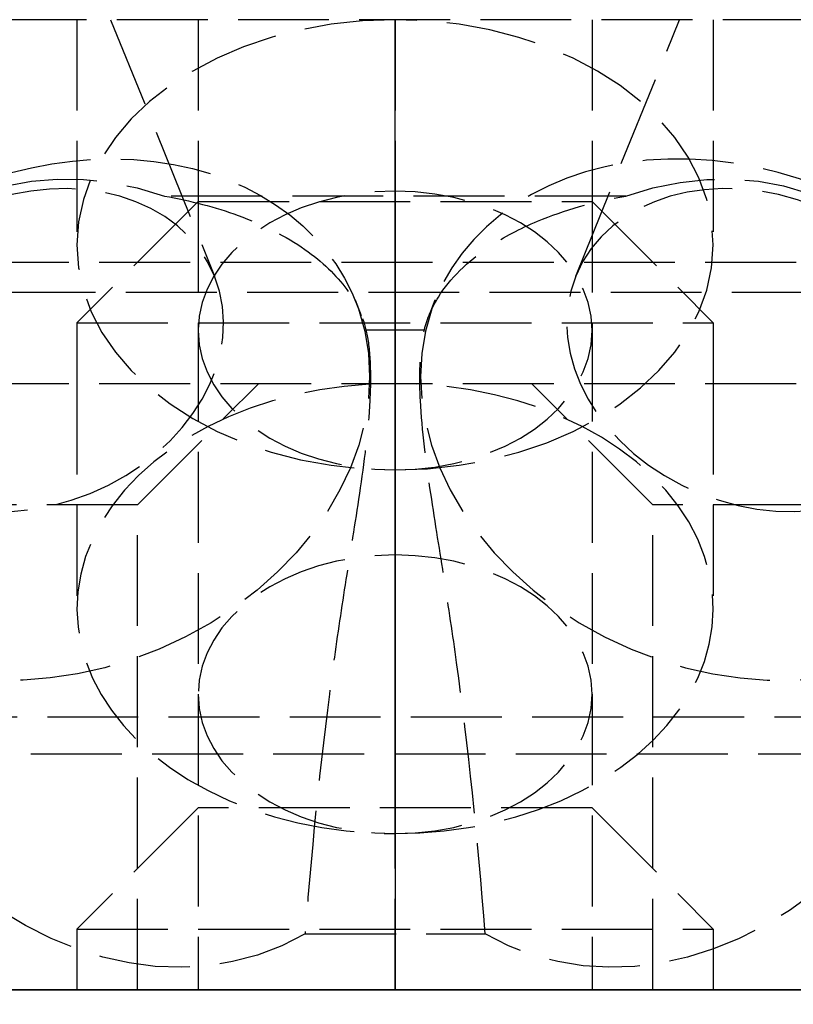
# Model space of a CAD drawing. Header units: millimetres. Extents: x -25 to 25, y -0.2 to 16.
import ezdxf

# ---------------------------------------------------------------- set-up
doc = ezdxf.new("R2010")
doc.units = ezdxf.units.MM
doc.header["$LTSCALE"] = 10
doc.linetypes.add('ALLCAD_Strich', pattern=[0.2, 0.15, -0.05])
for name, color, linetype in [('BESCH_KONT_sich_schn_ansi_2d', 40, 'Continuous'), ('BESCH_KONT_sich_schn_grun_2d', 10, 'Continuous'), ('BESCH_KONT_sich_schn_seit_2d', 160, 'Continuous')]:
    doc.layers.add(name, color=color, linetype=linetype)

msp = doc.modelspace()

# ---------------------------------------------------------------- linework, layer by layer
at = {"layer": 'BESCH_KONT_sich_schn_ansi_2d', "linetype": 'ALLCAD_Strich'}
for p, q in [((25.00000000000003, 0), (-25.00000000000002, 0)), ((-12.58732918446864, 0, -210), (12.58732918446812, 0, -210)), ((-5.249999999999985, 0, -20), (-5.249999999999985, 0, -23.71231060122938)), ((-5.250000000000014, 0, -80), (-5.250000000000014, 0, -83.71231060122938)), ((-5.250000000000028, 0, -140), (-5.250000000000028, 0, -143.7123106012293)), ((-5.086504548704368, 0, -13.42304987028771), (-2.876312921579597, 0, -5.961567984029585)), ((-4.138442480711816, 0, -6.949041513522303), (-2.532194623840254, 0, -6.5539099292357)), ((-3.249999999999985, 0, -25.12652416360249), (-3.249999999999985, 0, -36)), ((-3.250000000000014, 0, -85.12652416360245), (-3.250000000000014, 0, -90)), ((-3.250000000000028, 0, -145.1265241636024), (-3.250000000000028, 0, -150)), ((-0.5644394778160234, 0, -4.945268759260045), (0.564439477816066, 0, -4.945268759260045)), ((-0.4933699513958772, 0, -4.95876038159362), (-0.4486172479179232, 0, -4.807677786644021)), ((-0.0098449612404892, 0, -0.0071317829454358), (-0.0098449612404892, 0, -0.0044961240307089)), ((-0.0081395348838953, 0, -0.0044961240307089), (-0.0081395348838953, 0, -0.0071317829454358)), ((-0.0063565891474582, 0, -0.0098449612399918), (-0.0071317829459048, 0, -0.0098449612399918)), ((-0.0071317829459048, 0, -0.0017829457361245), (-0.0063565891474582, 0, -0.0017829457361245)), ((-0.0065116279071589, 0, -0.0033333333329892), (-0.0069767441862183, 0, -0.0033333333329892)), ((-0.0069767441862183, 0, -0.0082945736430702), (-0.0065116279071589, 0, -0.0082945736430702)), ((-0.0053488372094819, 0, -0.0071317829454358), (-0.0053488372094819, 0, -0.0044961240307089)), ((-0.003643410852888, 0, -0.0044961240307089), (-0.003643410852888, 0, -0.0071317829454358)), ((-0.0027131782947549, 0, -0.0019379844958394), (0.0010077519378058, 0, -0.0019379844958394)), ((-0.0010077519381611, 0, -0.0096899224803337), (-0.0027131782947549, 0, -0.0096899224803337)), ((-0.0027131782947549, 0, -0.0096899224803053), (-0.0027131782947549, 0, -0.001937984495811)), ((-0.0010077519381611, 0, -0.0070542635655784), (-0.0010077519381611, 0, -0.0096899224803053)), ((0.0010077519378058, 0, -0.0070542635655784), (-0.0010077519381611, 0, -0.0070542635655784)), ((-0.0009871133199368, 0, -0.0056589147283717), (0.0005632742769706, 0, -0.0056589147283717)), ((-0.0009871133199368, 0, -0.0034883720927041), (-0.0009871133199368, 0, -0.0056589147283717)), ((0.0005632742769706, 0, -0.0034883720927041), (-0.0009871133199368, 0, -0.0034883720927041)), ((0.0014935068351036, 0, -0.0047286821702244), (0.0014935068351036, 0, -0.0044186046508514)), ((0.0031782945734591, 0, -0.00410852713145), (0.0031782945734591, 0, -0.0048837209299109)), ((0.0039534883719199, 0, -0.0071317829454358), (0.0039534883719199, 0, -0.0044961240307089)), ((0.0056589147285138, 0, -0.0044961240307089), (0.0056589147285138, 0, -0.0071317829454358)), ((0.0074418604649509, 0, -0.0098449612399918), (0.0066666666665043, 0, -0.0098449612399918)), ((0.0066666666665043, 0, -0.0017829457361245), (0.0074418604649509, 0, -0.0017829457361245)), ((0.0072868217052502, 0, -0.0033333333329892), (0.0068217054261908, 0, -0.0033333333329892)), ((0.0068217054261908, 0, -0.0082945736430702), (0.0072868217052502, 0, -0.0082945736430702)), ((0.0084496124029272, 0, -0.0071317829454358), (0.0084496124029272, 0, -0.0044961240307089)), ((0.0101550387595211, 0, -0.0044961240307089), (0.0101550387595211, 0, -0.0071317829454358)), ((0.4485816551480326, 0, -4.807557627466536), (0.4933699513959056, 0, -4.95876038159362)), ((4.138442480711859, 0, -6.949041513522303), (2.532194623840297, 0, -6.553909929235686)), ((2.876312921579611, 0, -5.961567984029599), (5.086504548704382, 0, -13.42304987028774)), ((3.250000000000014, 0, -25.12652416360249), (3.250000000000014, 0, -36)), ((3.249999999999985, 0, -85.12652416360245), (3.249999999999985, 0, -90)), ((3.249999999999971, 0, -145.1265241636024), (3.249999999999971, 0, -150)), ((5.250000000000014, 0, -20), (5.250000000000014, 0, -23.71231060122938)), ((5.249999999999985, 0, -80), (5.249999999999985, 0, -83.71231060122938)), ((5.249999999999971, 0, -140), (5.249999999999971, 0, -143.7123106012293))]:
    msp.add_line(p, q, dxfattribs=at)
at = {"layer": 'BESCH_KONT_sich_schn_ansi_2d', "linetype": 'ALLCAD_Strich', "extrusion": (0, -1, 0)}
for centre, radius in [((-7.500000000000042, -160), 5.25), ((-2.558e-13, -79.66), 3.25), ((7.5, -50), 5.25)]:
    msp.add_circle(centre, radius, dxfattribs=at)
at = {"layer": 'BESCH_KONT_sich_schn_ansi_2d', "linetype": 'ALLCAD_Strich', "extrusion": (0, 1, 0)}
for centre, radius in [((7.500000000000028, -160), 3.25), ((2.7e-13, -136.33), 5.25), ((2.558e-13, -79.66), 5.25), ((2.7e-13, -193), 5.25), ((2.7e-13, -136.33), 3.25), ((2.7e-13, -193), 3.25), ((-7.5, -50), 3.25)]:
    msp.add_circle(centre, radius, dxfattribs=at)
for centre, radius, start, end in [((1.847e-13, -180.2500000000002), 12.25000000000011, 2.999999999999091, 176.9999999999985), ((0, -30.00000000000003), 11.49999999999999, 203.4018390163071, 336.5981609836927), ((2.7e-13, -180), 7.5, 2.999999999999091, 177.0000000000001), ((2.416e-13, -29.74999999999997), 7.750000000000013, 204.4000000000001, 335.5999999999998), ((0.0071317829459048, -0.0071317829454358), 0.0027131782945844, 270.0000000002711, 0), ((0.0071317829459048, -0.0044961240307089), 0.0027131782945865, 0, 89.99999999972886), ((0.0063565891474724, -0.0071317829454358), 0.0027131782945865, 180, 269.9999999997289), ((0.0063565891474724, -0.0044961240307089), 0.0027131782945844, 90.00000000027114, 180), ((-0.0010077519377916, -0.0048837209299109), 0.0021705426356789, 180, 269.9999999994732), ((-0.0010077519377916, -0.00410852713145), 0.0021705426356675, 90.00000000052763, 180), ((-0.0066666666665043, -0.0071317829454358), 0.0027131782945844, 270, 359.9999999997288), ((-0.0066666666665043, -0.0044961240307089), 0.0027131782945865, 0, 89.99999999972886), ((-0.0074418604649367, -0.0071317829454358), 0.0027131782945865, 180, 269.9999999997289), ((-0.0074418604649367, -0.0044961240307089), 0.0027131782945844, 90.00000000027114, 180)]:
    msp.add_arc(centre, radius, start, end, dxfattribs=at)
at = {"layer": 'BESCH_KONT_sich_schn_ansi_2d', "linetype": 'ALLCAD_Strich', "extrusion": (0, -1, 0)}
for centre, radius, start, end in [((-2.274e-13, -29.75000000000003), 12.25000000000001, 204.4000000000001, 335.5999999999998), ((-2.7e-13, -180), 11, 2.999999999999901, 177.0000000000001), ((-5.68e-14, -180.25), 7.749999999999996, 3.000000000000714, 177.0000000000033), ((1.42e-14, -30.00000000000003), 7.500000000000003, 203.4018390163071, 336.5981609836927), ((-0.0069767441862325, -0.0044961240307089), 0.0011627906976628, 89.999999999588, 180), ((-0.0069767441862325, -0.0071317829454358), 0.0011627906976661, 180, 270.000000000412), ((-0.0065116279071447, -0.0044961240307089), 0.0011627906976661, 0, 90.000000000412), ((-0.0065116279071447, -0.0071317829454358), 0.0011627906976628, 270, 4.119963e-10), ((0.0005632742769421, -0.0044186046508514), 0.0009302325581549, 0, 89.99999999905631), ((0.0005632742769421, -0.0047286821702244), 0.0009302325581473, 270, 359.9999999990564), ((0.0068217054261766, -0.0044961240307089), 0.0011627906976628, 89.999999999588, 180), ((0.0068217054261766, -0.0071317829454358), 0.0011627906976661, 180, 270.000000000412), ((0.0072868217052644, -0.0044961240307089), 0.0011627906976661, 0, 90.000000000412), ((0.0072868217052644, -0.0071317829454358), 0.0011627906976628, 269.999999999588, 0)]:
    msp.add_arc(centre, radius, start, end, dxfattribs=at)
for centre, major_axis, ratio, start_param, end_param in [((-8.202668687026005, 0, -12.49999999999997), (1.609288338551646, 0, 5.43286638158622), 0.5735764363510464, -3.141592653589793, 3.141592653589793), ((1.42e-14, 0, -23.71231060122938), (5.25, 0), 0.7071067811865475, -1.570796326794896, 4.712388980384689), ((-1.42e-14, 0, -80), (2.5e-15, 0, 7.424621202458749), 0.7071067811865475, -2.696110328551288, 2.696110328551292), ((-2.84e-14, 0, -140), (2.5e-15, 0, 7.424621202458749), 0.7071067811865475, -2.696110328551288, 2.696110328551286), ((-1.42e-14, 0, -83.71231060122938), (5.25, 0), 0.7071067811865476, -1.570796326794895, 4.71238898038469), ((-2.84e-14, 0, -143.7123106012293), (5.25, 0), 0.7071067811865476, -1.570796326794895, 4.71238898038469), ((1.42e-14, 0, -20), (2.5e-15, 0, 7.424621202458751), 0.7071067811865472, -3.141592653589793, 3.141592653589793), ((1.42e-14, 0, -25.12652416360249), (3.25, 0), 0.7071067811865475, -3.141592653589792, 3.141592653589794), ((0, 0, -85.12652416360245), (3.249999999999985, 0), 0.7071067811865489, -0.785085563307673, 3.14159265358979), ((-1.42e-14, 0, -85.12652416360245), (-3.249999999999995, 0), 0.7071067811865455, -3.6e-15, 0.7850855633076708), ((-1.42e-14, 0, -85.12652416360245), (3.249999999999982, 0), 0.7071067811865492, -2.356507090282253, -0.7850855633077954), ((-1.42e-14, 0, -80), (2.5e-15, 0, 7.424621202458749), 0.7071067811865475, 2.696110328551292, 3.141592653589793), ((-2.84e-14, 0, -140), (2.5e-15, 0, 7.424621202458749), 0.7071067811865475, 2.696110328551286, 3.141592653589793), ((5.527173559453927, 0, -3.46767982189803), (-5.033803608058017, 0, -1.491080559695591), 0.5735764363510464, -6.759892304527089, -0.4767069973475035), ((-1.42e-14, 0, -80), (2.5e-15, 0, 7.424621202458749), 0.7071067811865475, -3.141592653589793, -2.696110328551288), ((-2.84e-14, 0, -140), (2.5e-15, 0, 7.424621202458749), 0.7071067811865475, -3.141592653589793, -2.696110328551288), ((8.20266868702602, 0, -12.49999999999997), (-1.609288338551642, 0, 5.43286638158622), 0.5735764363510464, -3.141592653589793, 3.141592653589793)]:
    msp.add_ellipse(centre, major_axis=major_axis, ratio=ratio, start_param=start_param, end_param=end_param, dxfattribs=at)
at = {"layer": 'BESCH_KONT_sich_schn_ansi_2d', "linetype": 'ALLCAD_Strich', "extrusion": (0, 1, 0)}
for centre, major_axis, ratio, start_param, end_param in [((-5.527173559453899, 0, -3.46767982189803), (5.033803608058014, 0, -1.491080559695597), 0.5735764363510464, -9.901484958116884, -3.618299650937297), ((-5.992477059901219, 0, -5.038518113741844), (3.116164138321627, 0, -0.9230498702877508), 0.5735764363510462, -3.618299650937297, 2.664885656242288), ((-2.84e-14, 0, -145.1265241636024), (-3.250000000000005, 0), 0.7071067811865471, -0.7850855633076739, -2.8e-15), ((-1.42e-14, 0, -145.1265241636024), (-3.250000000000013, 0), 0.7071067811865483, 8e-16, 3.926678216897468), ((1.42e-14, 0, -36), (1.6e-15, 0, 4.596194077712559), 0.7071067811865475, -3.141592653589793, 3.141592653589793), ((-1.42e-14, 0, -90.00000000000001), (1.6e-15, 0, 4.596194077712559), 0.7071067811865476, -3.141592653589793, 3.141592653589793), ((-2.84e-14, 0, -150), (1.6e-15, 0, 4.596194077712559), 0.7071067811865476, -3.141592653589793, 3.141592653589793), ((-2.84e-14, 0, -145.1265241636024), (-3.250000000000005, 0), 0.7071067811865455, -2.35650709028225, -0.7850855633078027), ((5.992477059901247, 0, -5.038518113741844), (3.116164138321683, 0, 0.9230498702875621), 0.5735764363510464, -5.806478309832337, 0.476706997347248)]:
    msp.add_ellipse(centre, major_axis=major_axis, ratio=ratio, start_param=start_param, end_param=end_param, dxfattribs=at)
for points, knots in [([(-3.804787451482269, 0), (-3.373804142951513, 0, -0.1195009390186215), (-2.966001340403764, 0, -0.2894036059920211), (-2.59199136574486, 0, -0.5063420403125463), (-2.170191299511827, 0, -0.7510003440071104), (-1.799290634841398, 0, -1.050874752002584), (-1.48923271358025, 0, -1.395055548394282), (-1.20090496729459, 0, -1.715114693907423), (-0.9696503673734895, 0, -2.068483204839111), (-0.7979445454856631, 0, -2.443931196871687), (-0.6433660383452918, 0, -2.781928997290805), (-0.5384480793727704, 0, -3.134705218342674), (-0.4820427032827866, 0, -3.494086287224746)], [0, 0, 0, 0, 0.136064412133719, 0.136064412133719, 0.136064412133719, 0.2895148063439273, 0.2895148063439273, 0.2895148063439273, 0.4322107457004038, 0.4322107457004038, 0.4322107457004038, 0.5606730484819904, 0.5606730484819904, 0.5606730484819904, 0.5606730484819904]), ([(-0.4820427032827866, 0, -3.494086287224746), (-0.4518935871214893, 0, -3.725743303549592), (-0.4033318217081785, 0, -4.168734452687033), (-0.4058223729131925, 0, -4.846674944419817), (-0.587338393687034, 0, -5.043905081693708), (-0.8164254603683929, 0, -4.664623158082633), (-1.152672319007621, 0, -3.482579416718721), (-1.364116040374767, 0, -1.71044804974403), (-1.485113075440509, 0)], [-0.099254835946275, -0.099254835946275, -0.099254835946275, -0.099254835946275, -0.0323807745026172, 0.0344932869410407, 0.1682414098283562, 0.3019895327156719, 0.4357376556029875, 0.8369820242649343, 0.8369820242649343, 0.8369820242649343, 0.8369820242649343]), ([(1.485113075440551, 0), (1.36411604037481, 0, -1.71044804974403), (1.152672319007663, 0, -3.482579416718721), (0.8164254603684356, 0, -4.664623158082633), (0.5873383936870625, 0, -5.043905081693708), (0.4058223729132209, 0, -4.846674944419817), (0.4033318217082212, 0, -4.168734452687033), (0.4518935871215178, 0, -3.725743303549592), (0.4820427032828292, 0, -3.494086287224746)], [-0.8369820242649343, -0.8369820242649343, -0.8369820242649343, -0.8369820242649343, -0.4357376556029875, -0.3019895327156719, -0.1682414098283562, -0.0344932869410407, 0.0323807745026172, 0.099254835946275, 0.099254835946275, 0.099254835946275, 0.099254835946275]), ([(0.4820427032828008, 0, -3.494086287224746), (0.5275313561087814, 0, -3.204260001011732), (0.6045976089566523, 0, -2.918562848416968), (0.7139671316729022, 0, -2.641272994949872), (0.9035222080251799, 0, -2.160684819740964), (1.187624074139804, 0, -1.711723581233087), (1.561693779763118, 0, -1.316596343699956), (1.794231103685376, 0, -1.070968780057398), (2.058838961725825, 0, -0.8490556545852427), (2.351840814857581, 0, -0.6552085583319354), (2.787986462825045, 0, -0.3666589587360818), (3.278549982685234, 0, -0.1459125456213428), (3.804787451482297, 0)], [0, 0, 0, 0, 0.1036939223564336, 0.1036939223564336, 0.1036939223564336, 0.2834122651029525, 0.2834122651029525, 0.2834122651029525, 0.3951326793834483, 0.3951326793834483, 0.3951326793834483, 0.5614332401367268, 0.5614332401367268, 0.5614332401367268, 0.5614332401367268])]:
    msp.add_open_spline(points, degree=3, knots=knots, dxfattribs=at)
at = {"layer": 'BESCH_KONT_sich_schn_ansi_2d', "linetype": 'ALLCAD_Strich'}
msp.add_open_spline([(-0.4820427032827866, 0, -3.494086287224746), (-0.1606809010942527, 0, -3.494086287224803), (0.1606809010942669, 0, -3.494086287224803), (0.4820427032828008, 0, -3.494086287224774)], degree=3, dxfattribs=at)
at = {"layer": 'BESCH_KONT_sich_schn_grun_2d', "linetype": 'ALLCAD_Strich'}
for p, q in [((12.90767078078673, 16), (-12.90767078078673, 15.99999999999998)), ((-5.250000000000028, 15.99999999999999), (-5.250000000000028, 12.28768939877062)), ((-4.695492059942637, 15.99999999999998), (-2.980795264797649, 11.77261002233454)), ((-3.250000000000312, 16.00000000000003), (-3.250000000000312, 13)), ((2.980795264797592, 11.77261002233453), (4.69549205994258, 16)), ((3.249999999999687, 16.00000000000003), (3.249999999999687, 13)), ((5.249999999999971, 15.99999999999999), (5.249999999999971, 12.28768939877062)), ((-3.250000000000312, 13), (-5.250000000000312, 11)), ((-3.250000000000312, 13), (-3.250000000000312, 10.87347583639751)), ((-3.250000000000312, 13), (3.249999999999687, 13)), ((3.249999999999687, 13), (3.249999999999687, 10.87347583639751)), ((3.249999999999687, 13), (5.249999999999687, 11)), ((-6.883064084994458, 11.99999999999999), (6.883064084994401, 12)), ((7.057798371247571, 11.5), (-7.057798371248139, 11.5)), ((-0.6621491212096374, 11.37720248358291), (-0.5590861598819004, 11.12311247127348)), ((0.5590874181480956, 11.12311557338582), (0.6621491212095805, 11.3772024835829)), ((-5.250000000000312, 11), (-5.250000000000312, 10)), ((-5.250000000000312, 11), (5.249999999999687, 11)), ((5.249999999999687, 11), (5.249999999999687, 10)), ((-3.250000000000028, 10.87347583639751), (-3.250000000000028, -1.42e-14)), ((3.249999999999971, 10.87347583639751), (3.249999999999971, 0)), ((-6.883064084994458, 9.999999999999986), (6.883064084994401, 9.999999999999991)), ((-5.250000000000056, 9.999999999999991), (-5.250000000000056, 6.287689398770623)), ((-4.250000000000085, 7.999999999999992), (-2.250000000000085, 9.999999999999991)), ((4.249999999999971, 7.999999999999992), (2.249999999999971, 9.999999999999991)), ((5.249999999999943, 9.999999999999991), (5.249999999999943, 6.287689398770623)), ((-4.250000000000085, 7.999999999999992), (-10.75000000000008, 7.999999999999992)), ((-4.250000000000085, 0), (-4.250000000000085, 8)), ((4.249999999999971, 0), (4.249999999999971, 8)), ((10.74999999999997, 8.000000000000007), (4.249999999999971, 8)), ((-7.73937889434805, 4.500000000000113), (7.739378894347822, 4.500000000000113)), ((7.489721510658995, 3.887143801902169), (-7.48972151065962, 3.887143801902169)), ((-3.250000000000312, 3), (-5.250000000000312, 1)), ((3.249999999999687, 3), (-3.250000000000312, 3)), ((3.249999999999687, 3.000000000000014), (5.249999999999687, 1)), ((-5.250000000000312, 1), (-5.250000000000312, 0)), ((-5.250000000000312, 1), (5.249999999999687, 1)), ((5.249999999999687, 1), (5.249999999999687, 0)), ((24.99999999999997, 0), (-25.00000000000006, -1.42e-14)), ((-0.0098449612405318, 0.0050000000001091), (-0.0098449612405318, 1.137e-13)), ((-0.0071317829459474, 0.0050000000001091), (-0.0098449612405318, 0.0050000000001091)), ((-0.0081395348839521, 0.0050000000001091), (-0.0081395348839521, 1.137e-13)), ((-0.0071317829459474, 0.0050000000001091), (-0.0071317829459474, 1.137e-13)), ((-0.0063565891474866, 0.0050000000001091), (-0.0071317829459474, 0.0050000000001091)), ((-0.0069767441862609, 0.0050000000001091), (-0.0069767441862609, 1.137e-13)), ((-0.0065116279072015, 0.0050000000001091), (-0.0065116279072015, 1.137e-13)), ((-0.0063565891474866, 0.0050000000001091), (-0.0036434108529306, 0.0050000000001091)), ((-0.0063565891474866, 0.0050000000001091), (-0.0063565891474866, 1.137e-13)), ((-0.0053488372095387, 0.0050000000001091), (-0.0053488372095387, 1.137e-13)), ((-0.0036434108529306, 0.0050000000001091), (-0.0036434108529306, 1.137e-13)), ((-0.0027131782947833, 0.0050000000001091), (-0.0027131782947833, 1.137e-13)), ((0.0010077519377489, 0.0050000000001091), (-0.0027131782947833, 0.0050000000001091)), ((-0.0010077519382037, 0.0050000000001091), (-0.0010077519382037, 1.137e-13)), ((-0.0009871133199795, 1.137e-13), (-0.0009871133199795, 0.0050000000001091)), ((0.0005632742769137, 0.0050000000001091), (0.0005632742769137, 1.137e-13)), ((0.0010077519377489, 0.0050000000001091), (0.0010077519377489, 1.137e-13)), ((0.0010077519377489, 0.0050000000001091), (0.0031782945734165, 0.0050000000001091)), ((0.001493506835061, 0.0050000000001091), (0.001493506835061, 1.137e-13)), ((0.0031782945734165, 0.0050000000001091), (0.0031782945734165, 1.137e-13)), ((0.0039534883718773, 0.0050000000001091), (0.0039534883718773, 1.137e-13)), ((0.0066666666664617, 0.0050000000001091), (0.0039534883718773, 0.0050000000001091)), ((0.0056589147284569, 0.0050000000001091), (0.0056589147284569, 1.137e-13)), ((0.0066666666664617, 0.0050000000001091), (0.0066666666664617, 1.137e-13)), ((0.0074418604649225, 0.0050000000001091), (0.0066666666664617, 0.0050000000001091)), ((0.0068217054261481, 0.0050000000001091), (0.0068217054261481, 1.137e-13)), ((0.0072868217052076, 0.0050000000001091), (0.0072868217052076, 1.137e-13)), ((0.0074418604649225, 0.0050000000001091), (0.0101550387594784, 0.0050000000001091)), ((0.0074418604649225, 0.0050000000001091), (0.0074418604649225, 1.137e-13)), ((0.0084496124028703, 0.0050000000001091), (0.0084496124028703, 1.137e-13)), ((0.0101550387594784, 0.0050000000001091), (0.0101550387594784, 1.137e-13))]:
    msp.add_line(p, q, dxfattribs=at)
at = {"layer": 'BESCH_KONT_sich_schn_grun_2d', "linetype": 'ALLCAD_Strich', "extrusion": (0, 0, -1)}
for centre, major_axis, ratio, start_param, end_param in [((-2.84e-14, 12.28768939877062), (5.25, 2.3e-15), 0.7071067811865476, -1.570796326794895, 4.71238898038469), ((-5.527173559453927, 9.40387098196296), (-4.865024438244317, -1.973331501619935), 0.7854191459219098, 1e-16, 3.179456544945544), ((-5.992477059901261, 10.55102385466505), (3.011681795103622, 1.221586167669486), 0.7854191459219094, -3.141592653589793, 3.141592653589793), ((5.992477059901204, 10.55102385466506), (-3.011681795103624, 1.221586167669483), 0.7854191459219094, -3.141592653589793, 3.141592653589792), ((-2.84e-14, 10.87347583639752), (3.25, 1.4e-15), 0.7071067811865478, -3.141592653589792, 3.141592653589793), ((-5.527173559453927, 9.40387098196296), (4.865024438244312, 1.973331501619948), 0.7854191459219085, 0.0378638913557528, 2.885965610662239), ((-5.68e-14, 6.287689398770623), (5.25, 2.3e-15), 0.7071067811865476, -1.570796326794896, 4.712388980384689), ((-5.68e-14, 4.873475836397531), (3.25, 1.4e-15), 0.7071067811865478, -3.141592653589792, 3.141592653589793)]:
    msp.add_ellipse(centre, major_axis=major_axis, ratio=ratio, start_param=start_param, end_param=end_param, dxfattribs=at)
at = {"layer": 'BESCH_KONT_sich_schn_grun_2d', "linetype": 'ALLCAD_Strich', "extrusion": (0, 0, -0.9999999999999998)}
for centre, major_axis, ratio, start_param, end_param in [((-4.500000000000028, 6.871491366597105), (-2.512456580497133, 6.194176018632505), 0.7854191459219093, -3.247987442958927, 0.6040189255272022), ((4.499999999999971, 6.871491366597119), (2.512456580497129, 6.19417601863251), 0.7854191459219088, -0.6040189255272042, 3.247987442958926)]:
    msp.add_ellipse(centre, major_axis=major_axis, ratio=ratio, start_param=start_param, end_param=end_param, dxfattribs=at)
at = {"layer": 'BESCH_KONT_sich_schn_grun_2d', "linetype": 'ALLCAD_Strich'}
for centre, major_axis, ratio, start_param, end_param in [((5.527173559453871, 9.403870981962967), (4.865024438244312, -1.97333150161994), 0.7854191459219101, -0.2556270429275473, 3.141592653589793), ((5.527173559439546, 9.403870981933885), (-4.865024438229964, 1.97333150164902), 0.7854191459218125, -7.8275e-12, 0.0378666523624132), ((5.527173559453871, 9.403870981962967), (-4.86502443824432, 1.973331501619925), 0.7854191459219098, 0.0378666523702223, 2.885965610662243)]:
    msp.add_ellipse(centre, major_axis=major_axis, ratio=ratio, start_param=start_param, end_param=end_param, dxfattribs=at)
for points, knots in [([(-3.804787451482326, 13.09043125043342), (-3.37380414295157, 13.01507384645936), (-2.966001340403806, 12.90793306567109), (-2.591991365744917, 12.77113148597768), (-2.170191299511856, 12.61684973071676), (-1.79929063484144, 12.42774864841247), (-1.489232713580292, 12.21070791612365), (-1.200904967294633, 12.00887831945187), (-0.969650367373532, 11.78604380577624), (-0.7979445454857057, 11.54928595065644), (-0.6433660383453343, 11.33614422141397), (-0.5384480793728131, 11.11368320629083), (-0.482042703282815, 10.88705716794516)], [0, 0, 0, 0, 0.136064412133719, 0.136064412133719, 0.136064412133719, 0.2895148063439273, 0.2895148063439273, 0.2895148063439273, 0.4322107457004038, 0.4322107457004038, 0.4322107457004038, 0.5606730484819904, 0.5606730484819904, 0.5606730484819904, 0.5606730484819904]), ([(0.4820427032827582, 10.88705716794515), (0.5275313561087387, 11.06982189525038), (0.6045976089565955, 11.24998278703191), (0.7139671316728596, 11.42484202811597), (0.903522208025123, 11.72790138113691), (1.187624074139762, 12.0110167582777), (1.561693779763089, 12.26018436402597), (1.794231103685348, 12.41507733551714), (2.058838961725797, 12.55501596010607), (2.351840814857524, 12.67725612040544), (2.787986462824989, 12.85921576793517), (3.278549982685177, 12.99841866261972), (3.804787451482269, 13.09043125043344)], [0, 0, 0, 0, 0.1036939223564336, 0.1036939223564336, 0.1036939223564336, 0.2834122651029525, 0.2834122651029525, 0.2834122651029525, 0.3951326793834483, 0.3951326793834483, 0.3951326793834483, 0.5614332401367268, 0.5614332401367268, 0.5614332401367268, 0.5614332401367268]), ([(-0.482042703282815, 10.88705716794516), (-0.451893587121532, 10.759622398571), (-0.4033318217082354, 10.43634648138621), (-0.4058223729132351, 9.497225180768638), (-0.5873383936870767, 8.148049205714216), (-0.8164254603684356, 6.758632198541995), (-1.152672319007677, 4.513665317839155), (-1.364116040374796, 2.530780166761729), (-1.485113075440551, 0.9218971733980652)], [-0.099254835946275, -0.099254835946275, -0.099254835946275, -0.099254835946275, -0.0323807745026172, 0.0344932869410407, 0.1682414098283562, 0.3019895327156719, 0.4357376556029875, 0.8369820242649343, 0.8369820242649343, 0.8369820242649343, 0.8369820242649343]), ([(1.485113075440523, 0.9218971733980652), (1.364116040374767, 2.530780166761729), (1.152672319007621, 4.513665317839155), (0.8164254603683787, 6.758632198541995), (0.5873383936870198, 8.148049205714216), (0.4058223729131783, 9.497225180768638), (0.4033318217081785, 10.43634648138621), (0.4518935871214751, 10.759622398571), (0.4820427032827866, 10.88705716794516)], [-0.8369820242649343, -0.8369820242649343, -0.8369820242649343, -0.8369820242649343, -0.4357376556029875, -0.3019895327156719, -0.1682414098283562, -0.0344932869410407, 0.0323807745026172, 0.099254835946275, 0.099254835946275, 0.099254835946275, 0.099254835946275]), ([(-1.485113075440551, 0.9218971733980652), (-0.990075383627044, 0.9218971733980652), (-0.4950376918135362, 0.9218971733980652), (0.4950376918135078, 0.9218971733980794), (0.9900753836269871, 0.9218971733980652), (1.485113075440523, 0.9218971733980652)], [0, 0, 0, 0, 0.1485113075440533, 0.1485113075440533, 0.2970226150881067, 0.2970226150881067, 0.2970226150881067, 0.2970226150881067])]:
    msp.add_open_spline(points, degree=3, knots=knots, dxfattribs=at)
for points in [[(3.804787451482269, 13.09043125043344), (1.268262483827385, 13.09043125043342), (-1.268262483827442, 13.09043125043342), (-3.804787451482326, 13.09043125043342)], [(-0.482042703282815, 10.88705716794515), (-0.1606809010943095, 10.88705716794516), (0.1606809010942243, 10.88705716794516), (0.4820427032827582, 10.88705716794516)]]:
    msp.add_open_spline(points, degree=3, dxfattribs=at)
at = {"layer": 'BESCH_KONT_sich_schn_seit_2d', "linetype": 'ALLCAD_Strich'}
for p, q in [((0, 16.00000000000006, -203.2500000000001), (0, 13.00000000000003, -203.2500000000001)), ((0, 16.00000000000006, -196.7500000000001), (0, 13.00000000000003, -196.7500000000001)), ((0, 16.00000000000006, -188.2500000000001), (0, 13.00000000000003, -188.2500000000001)), ((0, 16.00000000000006, -181.7500000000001), (0, 13.00000000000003, -181.7500000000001)), ((0, 16.00000000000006, -196.2500000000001), (0, 3.000000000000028, -196.2500000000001)), ((0, 16.00000000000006, -189.7500000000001), (0, 3.000000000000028, -189.7500000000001)), ((0, 16.00000000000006, -173.2500000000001), (0, 13.00000000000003, -173.2500000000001)), ((0, 16.00000000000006, -166.7500000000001), (0, 13.00000000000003, -166.7500000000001)), ((0, 16.00000000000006, -33.2500000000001), (0, 13.00000000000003, -33.2500000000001)), ((0, 16.00000000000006, -26.7500000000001), (0, 13.00000000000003, -26.7500000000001)), ((0, 16.00000000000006, -163.2500000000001), (0, 13.00000000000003, -163.2500000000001)), ((0, 16.00000000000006, -156.7500000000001), (0, 13.00000000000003, -156.7500000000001)), ((0, 16.00000000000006, -139.5800000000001), (0, 13.00000000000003, -139.5800000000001)), ((0, 16.00000000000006, -133.0800000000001), (0, 13.00000000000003, -133.0800000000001)), ((0, 16.00000000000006, -131.5800000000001), (0, 13.00000000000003, -131.5800000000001)), ((0, 16.00000000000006, -125.0800000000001), (0, 13.00000000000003, -125.0800000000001)), ((0, 16.00000000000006, -146.5800000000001), (0, 13.00000000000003, -146.5800000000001)), ((0, 16.00000000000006, -140.0800000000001), (0, 13.00000000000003, -140.0800000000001)), ((0, 16.00000000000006, -116.5800000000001), (0, 13.00000000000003, -116.5800000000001)), ((0, 16.00000000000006, -110.0800000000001), (0, 13.00000000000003, -110.0800000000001)), ((0, 16.00000000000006, -106.5800000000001), (0, 13.00000000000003, -106.5800000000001)), ((0, 16.00000000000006, -100.0800000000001), (0, 13.00000000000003, -100.0800000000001)), ((0, 16.00000000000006, -74.9100000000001), (0, 13.00000000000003, -74.9100000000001)), ((0, 16.00000000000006, -68.4100000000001), (0, 13.00000000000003, -68.4100000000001)), ((0, 16.00000000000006, -89.9100000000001), (0, 13.00000000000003, -89.9100000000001)), ((0, 16.00000000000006, -83.4100000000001), (0, 13.00000000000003, -83.4100000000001)), ((0, 16.00000000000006, -59.9100000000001), (0, 13.00000000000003, -59.9100000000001)), ((0, 16.00000000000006, -53.41000000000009), (0, 13.00000000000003, -53.41000000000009)), ((0, 16.00000000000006, -49.9100000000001), (0, 13.00000000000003, -49.9100000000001)), ((0, 16.00000000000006, -43.41000000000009), (0, 13.00000000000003, -43.41000000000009)), ((0, 16.00000000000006, -82.9100000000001), (0, 13.00000000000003, -82.9100000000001)), ((0, 16.00000000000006, -76.4100000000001), (0, 13.00000000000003, -76.4100000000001)), ((0, 11.5, -37.50000000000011), (0, 16.00000000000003, -42.00000000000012)), ((0, 16.00000000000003, -34.81052926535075), (0, 11.50000000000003, -32.9515593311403)), ((0, 11.50000000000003, -20.40317049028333), (0, 16.00000000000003, -21.37610492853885)), ((0, 16.00000000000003, -18.01072211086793), (0, 7.926392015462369, -6.955236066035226)), ((0, 16.00000000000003, -6.989277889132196), (0, 13.17565569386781, -3.121800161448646)), ((0, 16.00000000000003, -12.57537879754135), (0, 8.575378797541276, -20.0000000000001)), ((0, 13.17157287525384, -27.42462120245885), (0, 16.00000000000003, -27.42462120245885)), ((0, 12.00000000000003, -37.50000000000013), (0, 16.00000000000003, -41.50000000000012)), ((0, 16.00000000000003, -1.424621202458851), (0, 15.5, -1.924621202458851)), ((0, 16.00000000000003, -27.42462120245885), (0, 8.575378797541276, -20.0000000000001)), ((0, 12.00000000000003, -32.97883010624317), (0, 16, -34.56753949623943)), ((0, 16, -20.82842712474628), (0, 12.00000000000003, -20.0000000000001)), ((0, 10.00000000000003, -210.0000000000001), (0, 16.00000000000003, -210.0000000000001)), ((0, 16.00000000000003, -210.0000000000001), (0, 16.00000000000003)), ((0, 10.00000000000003), (0, 16.00000000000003)), ((0, 13.20612622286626, -3.323520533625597), (0, 13.69288249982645, -0.6972991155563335)), ((0, 13.6436608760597, -0.3714431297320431), (0, 13.37240313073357)), ((0, 13.17157287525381, -27.42462120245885), (0, 2.84e-14, -40.59619407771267)), ((0, 13.17157287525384, -27.42462120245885), (0, 10.87347583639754, -25.12652416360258)), ((0, 13.00000000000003, -203.2500000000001), (0, 11.00000000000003, -205.2500000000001)), ((0, 13.00000000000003, -196.7500000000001), (0, 11.00000000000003, -194.7500000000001)), ((0, 13.00000000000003, -188.2500000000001), (0, 11.00000000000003, -190.2500000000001)), ((0, 13.00000000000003, -181.7500000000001), (0, 11.00000000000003, -179.7500000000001)), ((0, 13.00000000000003, -173.2500000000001), (0, 11.00000000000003, -175.2500000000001)), ((0, 13.00000000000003, -166.7500000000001), (0, 11.00000000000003, -164.7500000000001)), ((0, 13.00000000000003, -33.2500000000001), (0, 11.00000000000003, -35.2500000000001)), ((0, 13.00000000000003, -26.7500000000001), (0, 11.00000000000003, -24.7500000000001)), ((0, 13.00000000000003, -163.2500000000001), (0, 11.00000000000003, -165.2500000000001)), ((0, 13.00000000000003, -156.7500000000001), (0, 11.00000000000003, -154.7500000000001)), ((0, 13.00000000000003, -139.5800000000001), (0, 11.00000000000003, -141.5800000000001)), ((0, 13.00000000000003, -133.0800000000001), (0, 11.00000000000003, -131.0800000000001)), ((0, 13.00000000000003, -131.5800000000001), (0, 11.00000000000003, -133.5800000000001)), ((0, 13.00000000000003, -125.0800000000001), (0, 11.00000000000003, -123.0800000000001)), ((0, 13.00000000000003, -146.5800000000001), (0, 11.00000000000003, -148.5800000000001)), ((0, 13.00000000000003, -140.0800000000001), (0, 11.00000000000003, -138.0800000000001)), ((0, 13.00000000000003, -116.5800000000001), (0, 11.00000000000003, -118.5800000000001)), ((0, 13.00000000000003, -110.0800000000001), (0, 11.00000000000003, -108.0800000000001)), ((0, 13.00000000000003, -106.5800000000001), (0, 11.00000000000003, -108.5800000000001)), ((0, 13.00000000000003, -100.0800000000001), (0, 11.00000000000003, -98.0800000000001)), ((0, 13.00000000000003, -74.9100000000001), (0, 11.00000000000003, -76.9100000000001)), ((0, 13.00000000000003, -68.4100000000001), (0, 11.00000000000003, -66.4100000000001)), ((0, 13.00000000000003, -89.9100000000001), (0, 11.00000000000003, -91.9100000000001)), ((0, 13.00000000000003, -83.4100000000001), (0, 11.00000000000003, -81.4100000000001)), ((0, 13.00000000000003, -59.9100000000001), (0, 11.00000000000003, -61.91000000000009)), ((0, 13.00000000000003, -53.41000000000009), (0, 11.00000000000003, -51.41000000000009)), ((0, 13.00000000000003, -49.9100000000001), (0, 11.00000000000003, -51.91000000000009)), ((0, 13.00000000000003, -43.41000000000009), (0, 11.00000000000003, -41.41000000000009)), ((0, 13.00000000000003, -82.9100000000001), (0, 11.00000000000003, -84.9100000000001)), ((0, 13.00000000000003, -76.4100000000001), (0, 11.00000000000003, -74.4100000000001)), ((0, 13.00000000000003, -200.0000000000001), (0, 13.00000000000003, -203.2500000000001)), ((0, 13.00000000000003, -196.7500000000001), (0, 13.00000000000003, -200.0000000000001)), ((0, 13.00000000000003, -185.0000000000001), (0, 13.00000000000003, -188.2500000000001)), ((0, 13.00000000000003, -181.7500000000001), (0, 13.00000000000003, -185.0000000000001)), ((0, 13.00000000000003, -170.0000000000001), (0, 13.00000000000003, -173.2500000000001)), ((0, 13.00000000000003, -166.7500000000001), (0, 13.00000000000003, -170.0000000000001)), ((0, 13.00000000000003, -30.0000000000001), (0, 13.00000000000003, -33.2500000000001)), ((0, 13.00000000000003, -26.75000000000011), (0, 13.00000000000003, -30.0000000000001)), ((0, 13.00000000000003, -160.0000000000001), (0, 13.00000000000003, -163.2500000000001)), ((0, 13.00000000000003, -156.7500000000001), (0, 13.00000000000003, -160.0000000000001)), ((0, 13.00000000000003, -136.3300000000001), (0, 13.00000000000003, -139.5800000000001)), ((0, 13.00000000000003, -133.0800000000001), (0, 13.00000000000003, -136.3300000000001)), ((0, 13.00000000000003, -128.3300000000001), (0, 13.00000000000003, -125.0800000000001)), ((0, 13.00000000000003, -131.5800000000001), (0, 13.00000000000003, -128.3300000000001)), ((0, 13.00000000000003, -143.3300000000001), (0, 13.00000000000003, -140.0800000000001)), ((0, 13.00000000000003, -146.5800000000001), (0, 13.00000000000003, -143.3300000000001)), ((0, 13.00000000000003, -113.3300000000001), (0, 13.00000000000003, -110.0800000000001)), ((0, 13.00000000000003, -116.5800000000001), (0, 13.00000000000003, -113.3300000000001)), ((0, 13.00000000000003, -103.3300000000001), (0, 13.00000000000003, -100.0800000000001)), ((0, 13.00000000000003, -106.5800000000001), (0, 13.00000000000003, -103.3300000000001)), ((0, 13.00000000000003, -71.6600000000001), (0, 13.00000000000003, -68.4100000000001)), ((0, 13.00000000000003, -74.91000000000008), (0, 13.00000000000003, -71.6600000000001)), ((0, 13.00000000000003, -86.6600000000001), (0, 13.00000000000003, -83.4100000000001)), ((0, 13.00000000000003, -89.9100000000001), (0, 13.00000000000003, -86.6600000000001)), ((0, 13.00000000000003, -56.6600000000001), (0, 13.00000000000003, -53.41000000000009)), ((0, 13.00000000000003, -59.91000000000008), (0, 13.00000000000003, -56.6600000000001)), ((0, 13.00000000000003, -46.6600000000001), (0, 13.00000000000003, -43.41000000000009)), ((0, 13.00000000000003, -49.91000000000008), (0, 13.00000000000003, -46.6600000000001)), ((0, 13.00000000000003, -79.6600000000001), (0, 13.00000000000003, -76.4100000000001)), ((0, 13.00000000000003, -82.9100000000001), (0, 13.00000000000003, -79.6600000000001)), ((0, 10.00000000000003, -37.50000000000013), (0, 12.00000000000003, -37.50000000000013)), ((0, 12.00000000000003, -37.50000000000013), (0, 12.00000000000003, -32.97883010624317)), ((0, 10.00000000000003, -32.97883010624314), (0, 12.00000000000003, -32.97883010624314)), ((0, 12.00000000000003, -20.00000000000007), (0, 12.00000000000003, -32.97883010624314)), ((0, 10.00000000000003, -20.0000000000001), (0, 12.00000000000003, -20.0000000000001)), ((0, 12, -3.533985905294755), (0, 12, -20.0000000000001)), ((0, 10.00000000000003, -5.533985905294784), (0, 12.00000000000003, -3.533985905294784)), ((0, 10.00000000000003, -37.5000000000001), (0, 11.50000000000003, -37.5000000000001)), ((0, 11.50000000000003, -32.95155933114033), (0, 11.50000000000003, -37.5000000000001)), ((0, 10.00000000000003, -32.9515593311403), (0, 11.50000000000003, -32.9515593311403)), ((0, 11.50000000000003, -32.95155933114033), (0, 11.50000000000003, -20.4031704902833)), ((0, 11.50000000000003, -20.4031704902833), (0, 10.00000000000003, -20.4031704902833)), ((0, 11.50000000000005, -20.4031704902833), (0, 11.50000000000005)), ((0, 11.00000000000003, -205.2500000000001), (0, 10.00000000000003, -205.2500000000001)), ((0, 11.00000000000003, -194.7500000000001), (0, 10.00000000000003, -194.7500000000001)), ((0, 11.00000000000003, -175.2500000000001), (0, 10.00000000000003, -175.2500000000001)), ((0, 11.00000000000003, -164.7500000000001), (0, 10.00000000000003, -164.7500000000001)), ((0, 11.00000000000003, -190.2500000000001), (0, 10.00000000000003, -190.2500000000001)), ((0, 11.00000000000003, -179.7500000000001), (0, 10.00000000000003, -179.7500000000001)), ((0, 11.00000000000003, -165.2500000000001), (0, 10.00000000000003, -165.2500000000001)), ((0, 11.00000000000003, -154.7500000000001), (0, 10.00000000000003, -154.7500000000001)), ((0, 11.00000000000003, -35.2500000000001), (0, 10.00000000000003, -35.2500000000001)), ((0, 11.00000000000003, -24.7500000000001), (0, 10.00000000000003, -24.7500000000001)), ((0, 11.00000000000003, -141.5800000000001), (0, 10.00000000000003, -141.5800000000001)), ((0, 11.00000000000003, -131.0800000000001), (0, 10.00000000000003, -131.0800000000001)), ((0, 11.00000000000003, -133.5800000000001), (0, 10.00000000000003, -133.5800000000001)), ((0, 11.00000000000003, -123.0800000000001), (0, 10.00000000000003, -123.0800000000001)), ((0, 11.00000000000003, -148.5800000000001), (0, 10.00000000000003, -148.5800000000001)), ((0, 11.00000000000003, -138.0800000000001), (0, 10.00000000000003, -138.0800000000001)), ((0, 11.00000000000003, -118.5800000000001), (0, 10.00000000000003, -118.5800000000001)), ((0, 11.00000000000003, -108.0800000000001), (0, 10.00000000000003, -108.0800000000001)), ((0, 11.00000000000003, -108.5800000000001), (0, 10.00000000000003, -108.5800000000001)), ((0, 11.00000000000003, -98.0800000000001), (0, 10.00000000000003, -98.0800000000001)), ((0, 11.00000000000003, -76.9100000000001), (0, 10.00000000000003, -76.9100000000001)), ((0, 11.00000000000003, -66.4100000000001), (0, 10.00000000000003, -66.4100000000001)), ((0, 11.00000000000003, -91.9100000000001), (0, 10.00000000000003, -91.9100000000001)), ((0, 11.00000000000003, -81.4100000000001), (0, 10.00000000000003, -81.4100000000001)), ((0, 11.00000000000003, -61.91000000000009), (0, 10.00000000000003, -61.91000000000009)), ((0, 11.00000000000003, -51.41000000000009), (0, 10.00000000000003, -51.41000000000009)), ((0, 11.00000000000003, -51.91000000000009), (0, 10.00000000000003, -51.91000000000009)), ((0, 11.00000000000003, -41.41000000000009), (0, 10.00000000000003, -41.41000000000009)), ((0, 11.00000000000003, -84.9100000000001), (0, 10.00000000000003, -84.9100000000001)), ((0, 11.00000000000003, -74.4100000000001), (0, 10.00000000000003, -74.4100000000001)), ((0, 11.00000000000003, -205.2500000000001), (0, 11.00000000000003, -194.7500000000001)), ((0, 11.00000000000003, -190.2500000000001), (0, 11.00000000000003, -179.7500000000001)), ((0, 11.00000000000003, -175.2500000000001), (0, 11.00000000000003, -164.7500000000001)), ((0, 11.00000000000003, -35.2500000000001), (0, 11.00000000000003, -24.7500000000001)), ((0, 11.00000000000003, -164.7500000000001), (0, 11.00000000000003, -154.7500000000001)), ((0, 11.00000000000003, -138.08), (0, 11.00000000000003, -131.0800000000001)), ((0, 11.00000000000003, -128.3300000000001), (0, 11.00000000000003, -123.0800000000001)), ((0, 11.00000000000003, -131.0800000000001), (0, 11.00000000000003, -128.3300000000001)), ((0, 11.00000000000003, -143.3300000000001), (0, 11.00000000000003, -138.0800000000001)), ((0, 11.00000000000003, -148.5800000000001), (0, 11.00000000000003, -143.3300000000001)), ((0, 11.00000000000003, -113.3300000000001), (0, 11.00000000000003, -108.0800000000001)), ((0, 11.00000000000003, -118.5800000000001), (0, 11.00000000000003, -113.3300000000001)), ((0, 11.00000000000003, -103.3300000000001), (0, 11.00000000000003, -98.0800000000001)), ((0, 11.00000000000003, -108.0800000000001), (0, 11.00000000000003, -103.3300000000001)), ((0, 11.00000000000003, -71.6600000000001), (0, 11.00000000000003, -66.4100000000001)), ((0, 11.00000000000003, -74.4100000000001), (0, 11.00000000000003, -71.6600000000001)), ((0, 11.00000000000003, -86.6600000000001), (0, 11.00000000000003, -81.4100000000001)), ((0, 11.00000000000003, -91.9100000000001), (0, 11.00000000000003, -86.6600000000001)), ((0, 11.00000000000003, -56.6600000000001), (0, 11.00000000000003, -51.41000000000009)), ((0, 11.00000000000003, -61.91000000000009), (0, 11.00000000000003, -56.6600000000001)), ((0, 11.00000000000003, -46.6600000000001), (0, 11.00000000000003, -41.41000000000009)), ((0, 11.00000000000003, -51.41000000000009), (0, 11.00000000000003, -46.6600000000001)), ((0, 11.00000000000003, -79.6600000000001), (0, 11.00000000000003, -74.4100000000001)), ((0, 11.00000000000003, -81.4100000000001), (0, 11.00000000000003, -79.6600000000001)), ((0, 10.87347583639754, -25.12652416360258), (0, 8.575378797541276, -22.82842712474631)), ((0, 10.00000000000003, -172.5000000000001), (0, 3.887143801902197, -172.5000000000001)), ((0, 10.00000000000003, -179.607480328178), (0, 3.887143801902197, -179.607480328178)), ((0, 10.00000000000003, -172.5000000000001), (0, 4.500000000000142, -172.5000000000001)), ((0, 7.171572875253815, -7.424621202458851), (0, 10, -7.424621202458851)), ((0, 7.171572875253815, -67.42462120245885), (0, 10, -67.42462120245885)), ((0, 10, -52.57537879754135), (0, 2.575378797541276, -60.0000000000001)), ((0, 7.171572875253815, -127.4246212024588), (0, 10, -127.4246212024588)), ((0, 10, -112.5753787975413), (0, 2.575378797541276, -120.0000000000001)), ((0, 7.171572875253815, -187.4246212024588), (0, 10, -187.4246212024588)), ((0, 10, -172.5753787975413), (0, 2.575378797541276, -180.0000000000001)), ((0, 10.00000000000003, -72.57537879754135), (0, 2.575378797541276, -80.0000000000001)), ((0, 7.171572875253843, -87.42462120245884), (0, 10.00000000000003, -87.42462120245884)), ((0, 8.000000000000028, -156.7500000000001), (0, 10.00000000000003, -154.7500000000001)), ((0, 8.000000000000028, -163.2500000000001), (0, 10.00000000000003, -165.2500000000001)), ((0, 8.000000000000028, -46.7500000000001), (0, 10.00000000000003, -44.7500000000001)), ((0, 8.000000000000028, -53.25000000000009), (0, 10.00000000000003, -55.2500000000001)), ((0, 7.171572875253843, -147.4246212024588), (0, 10.00000000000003, -147.4246212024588)), ((0, 10.00000000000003, -132.5753787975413), (0, 2.575378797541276, -140.0000000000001)), ((0, 10, -7.424621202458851), (0, 2.575378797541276)), ((0, 10, -67.42462120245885), (0, 2.575378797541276, -60.0000000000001)), ((0, 10, -127.4246212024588), (0, 2.575378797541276, -120.0000000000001)), ((0, 10, -187.4246212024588), (0, 2.575378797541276, -180.0000000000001)), ((0, 10.00000000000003, -87.42462120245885), (0, 2.575378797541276, -80.0000000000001)), ((0, 10.00000000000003, -147.4246212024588), (0, 2.575378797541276, -140.0000000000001)), ((0, 10.00000000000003, -179.8443963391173), (0, 4.500000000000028, -179.8443963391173)), ((0, 10.00000000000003, -203.0000000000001), (0, 4.500000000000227, -203.0000000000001)), ((0, 10.00000000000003, -210.0000000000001), (0, 10.00000000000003)), ((0, 0, -210.0000000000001), (0, 10, -210.0000000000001)), ((0, 10, -210.0000000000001), (0, 10)), ((0, 0), (0, 10)), ((0, 8.575378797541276, -22.8284271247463), (0, 2.84e-14, -31.40380592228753)), ((0, 8.575378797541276, -22.82842712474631), (0, 8.575378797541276, -20.0000000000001)), ((0, 8.109267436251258, -7.045658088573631), (0, 5.459495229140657, -6.709982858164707)), ((0, 2.84e-14, -156.7500000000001), (0, 8.000000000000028, -156.7500000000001)), ((0, 2.84e-14, -163.2500000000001), (0, 8.000000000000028, -163.2500000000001)), ((0, 2.84e-14, -46.7500000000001), (0, 8.000000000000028, -46.7500000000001)), ((0, 2.84e-14, -53.25000000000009), (0, 8.000000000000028, -53.25000000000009)), ((0, 8.000000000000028, -160), (0, 8.000000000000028, -163.2500000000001)), ((0, 8.000000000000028, -156.7500000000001), (0, 8.000000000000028, -160.0000000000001)), ((0, 8.000000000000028, -50.0000000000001), (0, 8.000000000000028, -53.25000000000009)), ((0, 8.000000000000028, -46.7500000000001), (0, 8.000000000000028, -50.0000000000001)), ((0, 7.171572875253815, -7.424621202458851), (0, 0, -14.59619407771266)), ((0, 7.171572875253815, -67.42462120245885), (0, 0, -74.59619407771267)), ((0, 7.171572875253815, -127.4246212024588), (0, 2.84e-14, -134.5961940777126)), ((0, 7.171572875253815, -187.4246212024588), (0, 0, -194.5961940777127)), ((0, 7.171572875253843, -87.42462120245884), (0, 0, -94.59619407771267)), ((0, 7.171572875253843, -147.4246212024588), (0, 0, -154.5961940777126)), ((0, 4.873475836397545, -5.126524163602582), (0, 7.171572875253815, -7.424621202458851)), ((0, 4.873475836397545, -65.12652416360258), (0, 7.171572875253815, -67.42462120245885)), ((0, 4.873475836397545, -125.1265241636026), (0, 7.171572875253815, -127.4246212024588)), ((0, 4.873475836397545, -185.1265241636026), (0, 7.171572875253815, -187.4246212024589)), ((0, 7.171572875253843, -87.42462120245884), (0, 4.873475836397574, -85.12652416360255)), ((0, 4.873475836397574, -145.1265241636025), (0, 7.171572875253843, -147.4246212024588)), ((0, 5.164081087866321, -6.563916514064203), (0, 0.3705796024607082)), ((0, 2.575378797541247, -2.828427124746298), (0, 4.873475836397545, -5.126524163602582)), ((0, 2.575378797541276, -62.82842712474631), (0, 4.873475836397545, -65.12652416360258)), ((0, 2.575378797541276, -122.8284271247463), (0, 4.873475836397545, -125.1265241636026)), ((0, 2.575378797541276, -182.8284271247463), (0, 4.873475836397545, -185.1265241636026)), ((0, 4.873475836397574, -85.12652416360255), (0, 2.575378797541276, -82.82842712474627)), ((0, 2.575378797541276, -142.8284271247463), (0, 4.873475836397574, -145.1265241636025)), ((0, 4.500000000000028, -172.5000000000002), (0, 2.84e-14, -168.0000000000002)), ((0, 4.500000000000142, -179.8443963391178), (0, 4.500000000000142, -172.5000000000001)), ((0, 4.499999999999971, -203.0000000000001), (0, 4.499999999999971, -210.0000000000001)), ((0, 0, -179.6088845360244), (0, 4.500000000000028, -179.8443963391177)), ((0, 4.500000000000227, -179.8443963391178), (0, 4.500000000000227, -203.0000000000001)), ((0, 4.50000000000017, -203.0000000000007), (0, 0, -201.4759023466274)), ((0, 3.887143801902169, -172.5000000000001), (0, 2.84e-14, -169.0000000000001)), ((0, 3.887143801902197, -210.0000000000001), (0, 3.887143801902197, -179.6074803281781)), ((0, 2.84e-14, -179.4243044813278), (0, 3.887143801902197, -179.6074803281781)), ((0, 3.887143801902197, -172.5000000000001), (0, 3.887143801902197, -179.6074803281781)), ((0, 3.000000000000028, -196.2500000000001), (0, 1.000000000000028, -198.2500000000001)), ((0, 3.000000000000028, -189.7500000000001), (0, 1.000000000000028, -187.7500000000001)), ((0, 3.000000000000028, -193.0000000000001), (0, 3.000000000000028, -196.2500000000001)), ((0, 3.000000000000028, -189.7500000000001), (0, 3.000000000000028, -193.0000000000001)), ((0, 2.575378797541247, -2.828427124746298), (0, 0, -5.403805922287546)), ((0, 2.575378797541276, -2.828427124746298), (0, 2.575378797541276)), ((0, 2.575378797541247, -62.82842712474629), (0, 0, -65.40380592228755)), ((0, 2.575378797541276, -62.8284271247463), (0, 2.575378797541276, -60.0000000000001)), ((0, 2.575378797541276, -122.8284271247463), (0, 2.84e-14, -125.4038059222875)), ((0, 2.575378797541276, -122.8284271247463), (0, 2.575378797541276, -120.0000000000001)), ((0, 2.575378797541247, -182.8284271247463), (0, 2.84e-14, -185.4038059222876)), ((0, 2.575378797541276, -182.8284271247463), (0, 2.575378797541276, -180.0000000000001)), ((0, 2.575378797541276, -82.82842712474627), (0, 0, -85.40380592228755)), ((0, 2.575378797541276, -82.82842712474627), (0, 2.575378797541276, -80.0000000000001)), ((0, 2.575378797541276, -142.8284271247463), (0, 2.84e-14, -145.4038059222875)), ((0, 2.575378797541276, -142.8284271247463), (0, 2.575378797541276, -140.0000000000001)), ((0, 1.000000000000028, -198.2500000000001), (0, 2.84e-14, -198.2500000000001)), ((0, 1.000000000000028, -187.7500000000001), (0, 2.84e-14, -187.7500000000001)), ((0, 1.000000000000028, -198.2500000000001), (0, 1.000000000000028, -187.7500000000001)), ((0, 0.0050000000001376, -0.0033333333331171), (0, 1.421e-13, -0.0033333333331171)), ((0, 0.0050000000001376, -0.0098449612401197), (0, 1.421e-13, -0.0098449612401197)), ((0, 0.0050000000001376, -0.0071317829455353), (0, 0.0050000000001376, -0.0098449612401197)), ((0, 0.0050000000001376, -0.0071317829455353), (0, 1.421e-13, -0.0071317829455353)), ((0, 0.0050000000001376, -0.0071317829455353), (0, 0.0050000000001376, -0.0044961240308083)), ((0, 0.0050000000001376, -0.0044961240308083), (0, 1.421e-13, -0.0044961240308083)), ((0, 0.0050000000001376, -0.001782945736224), (0, 0.0050000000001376, -0.0044961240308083)), ((0, 0.0050000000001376, -0.001782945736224), (0, 1.421e-13, -0.001782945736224)), ((0, 0.0050000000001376, -0.0082945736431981), (0, 1.421e-13, -0.0082945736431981)), ((0, 0.0050000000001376, -0.0044186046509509), (0, 1.421e-13, -0.0044186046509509)), ((0, 0.0050000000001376, -0.0047286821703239), (0, 1.421e-13, -0.0047286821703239)), ((0, 0.0050000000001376, -0.0056589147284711), (0, 1.421e-13, -0.0056589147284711)), ((0, 0.0050000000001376, -0.0070542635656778), (0, 1.421e-13, -0.0070542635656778)), ((0, 0.0050000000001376, -0.0048837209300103), (0, 1.421e-13, -0.0048837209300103)), ((0, 0.0050000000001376, -0.0041085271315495), (0, 1.421e-13, -0.0041085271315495)), ((0, 0.0050000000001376, -0.0019379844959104), (0, 1.421e-13, -0.0019379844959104)), ((0, 0.0050000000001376, -0.0096899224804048), (0, 1.421e-13, -0.0096899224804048)), ((0, 1.421e-13, -0.0034883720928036), (0, 0.0050000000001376, -0.0034883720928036)), ((0, 0), (0, 0, -210.0000000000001))]:
    msp.add_line(p, q, dxfattribs=at)
at = {"layer": 'BESCH_KONT_sich_schn_seit_2d', "linetype": 'ALLCAD_Strich', "extrusion": (0.9999999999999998, 0, 0)}
msp.add_ellipse((0, 15.5, 5.4999999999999), major_axis=(0, -3.712310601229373, -8.962310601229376), ratio=0.4142135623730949, start_param=0.0556705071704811, end_param=0.8807808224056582, dxfattribs=at)
at = {"layer": 'BESCH_KONT_sich_schn_seit_2d', "linetype": 'ALLCAD_Strich', "extrusion": (-1, 0, 0)}
for centre, major_axis, ratio, start_param, end_param in [((0, 9.403870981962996, -3.46767982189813), (0, -4.239789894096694, -3.096236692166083), 0.2326517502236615, -11.30398727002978, -5.0208019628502), ((0, 10.55102385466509, -5.038518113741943), (0, -2.624631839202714, -1.916717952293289), 0.2326517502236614, -5.020801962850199, 1.262383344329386), ((0, -3.057765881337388, -193.0577658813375), (0, 2.014381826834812, 5.271026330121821), 0.4451832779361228, 0.7112054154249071, 1.011645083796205)]:
    msp.add_ellipse(centre, major_axis=major_axis, ratio=ratio, start_param=start_param, end_param=end_param, dxfattribs=at)
msp.add_open_spline([(0, 13.09043125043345), (0, 13.01507384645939, -0.1195009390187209), (0, 12.9079330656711, -0.2894036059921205), (0, 12.77113148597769, -0.5063420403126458), (0, 12.61684973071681, -0.7510003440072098), (0, 12.42774864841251, -1.050874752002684), (0, 12.21070791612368, -1.395055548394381), (0, 12.00887831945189, -1.715114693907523), (0, 11.78604380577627, -2.06848320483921), (0, 11.54928595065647, -2.443931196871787), (0, 11.336144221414, -2.781928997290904), (0, 11.11368320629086, -3.134705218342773), (0, 10.88705716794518, -3.494086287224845)], degree=3, knots=[0, 0, 0, 0, 0.136064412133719, 0.136064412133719, 0.136064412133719, 0.2895148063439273, 0.2895148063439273, 0.2895148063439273, 0.4322107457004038, 0.4322107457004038, 0.4322107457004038, 0.5606730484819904, 0.5606730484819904, 0.5606730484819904, 0.5606730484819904], dxfattribs=at)
at = {"layer": 'BESCH_KONT_sich_schn_seit_2d', "linetype": 'ALLCAD_Strich', "extrusion": (1, 0, 0)}
msp.add_open_spline([(0, 10.88705716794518, -3.494086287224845), (0, 10.75962239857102, -3.725743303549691), (0, 10.43634648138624, -4.168734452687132), (0, 9.49722518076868, -4.846674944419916), (0, 8.148049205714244, -5.043905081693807), (0, 6.758632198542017, -4.664623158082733), (0, 4.513665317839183, -3.48257941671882), (0, 2.530780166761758, -1.71044804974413), (0, 0.9218971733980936)], degree=3, knots=[-0.099254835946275, -0.099254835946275, -0.099254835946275, -0.099254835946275, -0.0323807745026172, 0.0344932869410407, 0.1682414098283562, 0.3019895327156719, 0.4357376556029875, 0.8369820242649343, 0.8369820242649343, 0.8369820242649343, 0.8369820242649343], dxfattribs=at)

doc.saveas('drawing.dxf')
